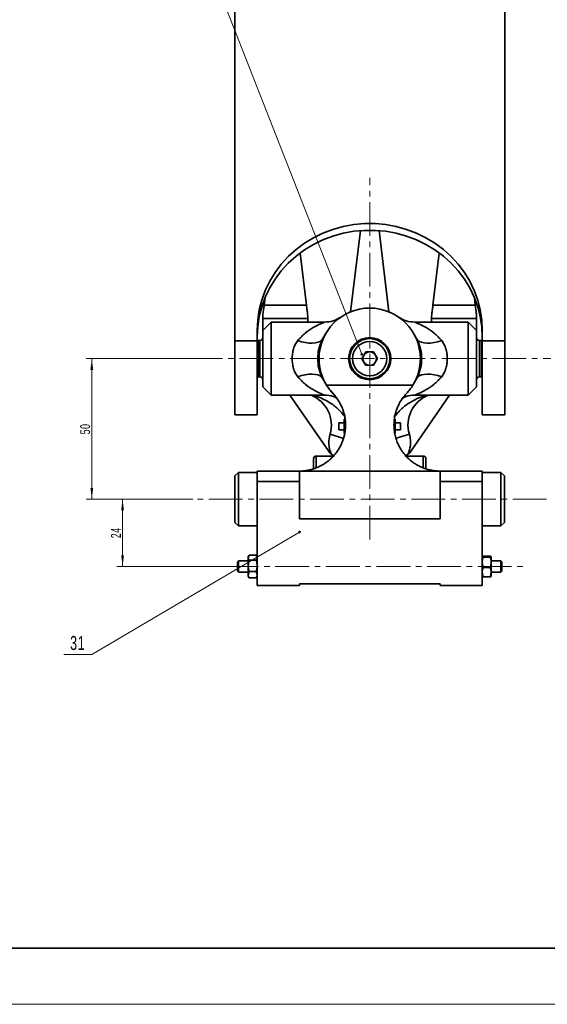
# Model space of a CAD drawing. Header units: millimetres. Extents: x -594 to 641, y -420 to 420.
# Tile 23 of 43: x -7 to 180, y -420 to -70. Entities that reach past the tile are written whole.
import ezdxf

# ---------------------------------------------------------------- set-up
doc = ezdxf.new("R2010")
doc.units = ezdxf.units.MM
doc.linetypes.add('点画线', pattern=[18, 12, -2, 2, -2])
doc.layers.get('0').update_dxf_attribs({"lineweight": 35})
for name, color, linetype, lineweight in [('中心线层', 1, '点画线', 18), ('尺寸线层', 3, 'Continuous', 18), ('粗实线层', 7, 'Continuous', 35), ('细实线层', 7, 'Continuous', 18)]:
    doc.layers.add(name, color=color, linetype=linetype, lineweight=lineweight)
doc.styles.add('标准', font='txt', dxfattribs={"width": 0.667})
doc.dimstyles.new('GB_尺寸', dxfattribs={"dimtxt": 3.5, "dimasz": 4, "dimexe": 2, "dimexo": 0, "dimtad": 1, "dimdsep": 46, "dimtxsty": '标准', "dimblk": '_CAXARROW', "dimcen": 0, "dimdle": 6, "dimazin": 2, "dimtfac": 0.707107, "dimtdec": 3, "dimtmove": 2, "dimatfit": 3, "dimfxl": 0, "dimfrac": 2, "dimtolj": 1, "dimtzin": 0, "dimarcsym": 0})

# ---------------------------------------------------------------- blocks, each defined once
blk = doc.blocks.new('$CAXA_FRAME_13B17AC1$')
at = {"layer": '粗实线层'}
blk.add_line((-574.5, -400.5), (574.5, -400.5), dxfattribs=at)
at = {"layer": '细实线层'}
blk.add_line((-594.5, -420.5), (594.5, -420.5), dxfattribs=at)
blk = doc.blocks.new('*X69')
at = {"layer": '细实线层', "lineweight": 18}
h = blk.add_hatch(color=0, dxfattribs=at)
edge = h.paths.add_edge_path(flags=0)
edge.add_arc((0, 0), 0.5, 0, 360)
at = {"layer": '细实线层', "color": 0}
for p, q in [((0, 0), (-73.83, -43.55)), ((-73.83, -43.55), (-83.83, -43.55))]:
    blk.add_line(p, q, dxfattribs=at)
at = {"layer": '细实线层', "color": 0, "lineweight": 18, "insert": (-78.83, -42.05), "char_height": 5, "width": 17, "attachment_point": 8, "line_spacing_factor": 1.15057, "style": '标准'}
blk.add_mtext('\\T1.1;31', dxfattribs=at)
blk = doc.blocks.new('*X74')
at = {"layer": '尺寸线层', "linetype": 'Continuous'}
for points in [[(29.33, -240.8), (28.83, -244.8), (29.83, -244.8)], [(29.33, -264.73), (28.83, -260.73), (29.83, -260.73)]]:
    blk.add_hatch(color=0, dxfattribs=at).paths.add_polyline_path(points, flags=0)
at = {"layer": '尺寸线层', "color": 0, "linetype": 'Continuous'}
for p, q in [((54.36, -240.8), (27.33, -240.8)), ((29.33, -264.73), (29.33, -240.8)), ((65.63, -264.73), (27.33, -264.73))]:
    blk.add_line(p, q, dxfattribs=at)
at = {"layer": '尺寸线层', "color": 0, "insert": (26.98, -252.77), "char_height": 3.5, "width": 7, "attachment_point": 5, "rotation": 90, "line_spacing_factor": 1.15057, "style": '标准'}
blk.add_mtext('\\T1.1;24', dxfattribs=at)
blk = doc.blocks.new('_CAXARROW')
blk.add_hatch(color=0).paths.add_polyline_path([(0, 0), (-1, 0.125), (-1, -0.125)], flags=0)
blk = doc.blocks.new('*X75')
at = {"layer": '尺寸线层', "linetype": 'Continuous'}
for points in [[(18.39, -190.8), (17.89, -194.8), (18.89, -194.8)], [(18.39, -240.8), (17.89, -236.8), (18.89, -236.8)]]:
    blk.add_hatch(color=0, dxfattribs=at).paths.add_polyline_path(points, flags=0)
at = {"layer": '尺寸线层', "color": 0, "linetype": 'Continuous'}
for p, q in [((52.85, -190.8), (16.39, -190.8)), ((18.39, -240.8), (18.39, -190.8)), ((54.36, -240.8), (16.39, -240.8))]:
    blk.add_line(p, q, dxfattribs=at)
at = {"layer": '尺寸线层', "color": 0, "insert": (16.04, -215.8), "char_height": 3.5, "width": 7, "attachment_point": 5, "rotation": 90, "line_spacing_factor": 1.15057, "style": '标准'}
blk.add_mtext('\\T1.1;50', dxfattribs=at)
blk = doc.blocks.new('*X76')
at = {"layer": '细实线层', "lineweight": 18}
h = blk.add_hatch(color=0, dxfattribs=at)
edge = h.paths.add_edge_path(flags=0)
edge.add_arc((0, 0), 0.5, 0, 360)
at = {"layer": '细实线层', "color": 0}
for p, q in [((-132.83, 339.58), (-142.83, 339.58)), ((0, 0), (-132.83, 339.58))]:
    blk.add_line(p, q, dxfattribs=at)
at = {"layer": '细实线层', "color": 0, "lineweight": 18, "insert": (-137.83, 341.08), "char_height": 5, "width": 17, "attachment_point": 8, "line_spacing_factor": 1.15057, "style": '标准'}
blk.add_mtext('\\T1.1;36', dxfattribs=at)

msp = doc.modelspace()

# ---------------------------------------------------------------- linework, layer by layer
at = {"layer": '中心线层'}
for p, q in [((117.178, -255.135), (117.178, -126.472)), ((52.847, -190.803), (181.51, -190.803)), ((179.999, -240.803), (54.358, -240.803)), ((65.627, -264.732), (171.556, -264.732))]:
    msp.add_line(p, q, dxfattribs=at)
at = {"layer": '粗实线层'}
for p, q in [((69.178, -18.392), (69.178, -184.451)), ((165.178, -18.392), (165.178, -184.451)), ((113.857, -145.243), (110.409, -174.125)), ((123.948, -174.125), (120.5, -145.243)), ((94.698, -171.739), (92.441, -153.234)), ((141.916, -153.234), (139.659, -171.739)), ((79.982, -169.091), (79.659, -171.739)), ((154.698, -171.739), (154.375, -169.091)), ((79.178, -175.901), (79.246, -174.941)), ((79.659, -171.739), (94.698, -171.739)), ((95.111, -174.941), (95.178, -175.901)), ((139.178, -175.901), (139.246, -174.941)), ((139.659, -171.739), (154.698, -171.739)), ((155.111, -174.941), (155.178, -175.901)), ((79.178, -176.461), (79.178, -175.901)), ((79.178, -176.461), (79.178, -180.803)), ((95.178, -176.461), (79.178, -176.461)), ((82.178, -177.803), (79.178, -180.803)), ((82.178, -177.803), (82.178, -203.803)), ((101.21, -177.803), (82.178, -177.803)), ((95.178, -175.901), (95.178, -176.461)), ((95.178, -176.461), (95.178, -177.803)), ((152.178, -177.803), (133.147, -177.803)), ((139.178, -176.461), (139.178, -175.901)), ((139.178, -176.461), (139.178, -177.803)), ((155.178, -176.461), (139.178, -176.461)), ((152.178, -203.803), (152.178, -177.803)), ((152.178, -177.803), (155.178, -180.803)), ((155.178, -175.901), (155.178, -176.461)), ((155.178, -176.461), (155.178, -180.803)), ((77.178, -180.658), (77.178, -184.451)), ((79.178, -200.803), (79.178, -180.803)), ((100.212, -184.221), (101.71, -181.599)), ((132.647, -181.599), (134.145, -184.221)), ((155.178, -180.803), (155.178, -200.803)), ((157.178, -184.451), (157.178, -180.658)), ((69.178, -184.451), (77.178, -184.451)), ((69.178, -184.451), (69.178, -210.803)), ((77.178, -184.451), (77.178, -210.803)), ((78.178, -184.353), (77.478, -184.353)), ((77.478, -184.353), (77.478, -189.597)), ((78.178, -197.253), (78.178, -184.353)), ((100.425, -184.338), (100.212, -184.221)), ((134.145, -184.221), (133.835, -184.392)), ((156.878, -184.353), (156.178, -184.353)), ((156.178, -184.353), (156.178, -197.253)), ((156.878, -197.253), (156.878, -184.353)), ((157.178, -184.451), (165.178, -184.451)), ((157.178, -210.803), (157.178, -184.451)), ((165.178, -184.451), (165.178, -210.803)), ((114.422, -190.83), (115.777, -188.429)), ((115.777, -188.429), (118.534, -188.403)), ((118.534, -188.403), (119.935, -190.777)), ((77.478, -189.597), (77.478, -197.253)), ((115.823, -193.204), (114.422, -190.83)), ((119.935, -190.777), (118.579, -193.178)), ((118.579, -193.178), (115.823, -193.204)), ((77.478, -197.253), (78.178, -197.253)), ((100.517, -197.218), (100.212, -197.386)), ((101.71, -200.008), (100.212, -197.386)), ((134.145, -197.386), (132.647, -200.008)), ((134.145, -197.386), (133.83, -197.212)), ((156.178, -197.253), (156.878, -197.253)), ((79.178, -200.803), (82.178, -203.803)), ((101.845, -200.231), (132.512, -200.231)), ((102.631, -201.404), (101.845, -200.231)), ((155.178, -200.803), (152.178, -203.803)), ((101.21, -203.803), (82.178, -203.803)), ((88.836, -203.803), (102.473, -223.636)), ((145.521, -203.803), (131.884, -223.636)), ((152.178, -203.803), (133.147, -203.803)), ((69.178, -210.803), (77.178, -210.803)), ((108.078, -213.605), (106.178, -213.605)), ((106.178, -214.812), (106.178, -213.605)), ((108.202, -211.042), (107.923, -211.042)), ((108.378, -212.355), (108.078, -212.355)), ((108.078, -212.355), (108.078, -217.355)), ((108.378, -211.005), (108.378, -211.951)), ((125.978, -216.861), (125.978, -211.005)), ((126.278, -212.355), (125.978, -212.355)), ((126.434, -211.042), (126.196, -211.042)), ((126.278, -214.851), (126.278, -212.355)), ((128.178, -213.605), (126.278, -213.605)), ((128.178, -213.605), (128.178, -216.105)), ((157.178, -210.803), (165.178, -210.803)), ((106.178, -216.105), (106.178, -214.812)), ((106.178, -216.105), (108.078, -216.105)), ((125.828, -214.989), (125.828, -213.897)), ((126.278, -217.355), (126.278, -214.851)), ((126.278, -216.105), (128.178, -216.105)), ((103.079, -217.712), (107.865, -219.16)), ((125.978, -217.355), (126.278, -217.355)), ((131.278, -217.712), (126.55, -219.143)), ((97.178, -230.006), (97.178, -226.417)), ((98.178, -225.463), (104.303, -225.463)), ((98.178, -225.463), (98.178, -229.598)), ((103.561, -224.779), (104.71, -225.435)), ((129.646, -225.435), (130.796, -224.779)), ((130.086, -225.463), (136.178, -225.463)), ((136.178, -229.641), (136.178, -225.463)), ((137.178, -226.417), (137.178, -230.018)), ((92.178, -230.803), (77.178, -230.803)), ((77.178, -230.803), (77.178, -234.456)), ((92.178, -234.456), (92.178, -230.803)), ((92.178, -230.803), (92.178, -234.456)), ((92.178, -230.803), (142.178, -230.803)), ((157.178, -230.803), (142.178, -230.803)), ((142.178, -230.803), (142.178, -234.456)), ((142.178, -230.803), (142.178, -247.738)), ((157.178, -230.803), (157.178, -234.456)), ((70.524, -231.278), (69.254, -232.548)), ((69.254, -239.959), (69.254, -232.548)), ((77.178, -231.278), (70.524, -231.278)), ((70.524, -239.829), (70.524, -231.278)), ((77.178, -234.456), (77.178, -271.454)), ((92.178, -234.456), (77.178, -234.456)), ((92.178, -234.456), (92.178, -247.738)), ((142.178, -234.456), (142.178, -247.738)), ((157.178, -234.456), (142.178, -234.456)), ((163.833, -231.278), (157.178, -231.278)), ((157.178, -234.456), (157.178, -271.454)), ((165.103, -232.548), (163.833, -231.278)), ((163.833, -231.278), (163.833, -250.328)), ((165.103, -232.548), (165.103, -249.058)), ((69.254, -249.058), (69.254, -239.959)), ((70.524, -250.328), (70.524, -239.829)), ((92.178, -247.738), (142.178, -247.738)), ((69.254, -249.058), (70.524, -250.328)), ((70.524, -250.328), (77.178, -250.328)), ((157.178, -250.328), (163.833, -250.328)), ((163.833, -250.328), (165.103, -249.058)), ((74.294, -260.686), (73.978, -261.232)), ((74.291, -260.695), (73.978, -261.621)), ((73.978, -261.232), (73.978, -261.621)), ((73.978, -261.621), (73.978, -264.564)), ((76.866, -260.695), (74.291, -260.695)), ((76.866, -262.546), (74.291, -262.546)), ((77.178, -261.232), (76.863, -260.686)), ((76.866, -260.695), (76.899, -260.794)), ((76.866, -260.695), (77.178, -261.621)), ((157.491, -261.411), (157.178, -261.244)), ((157.491, -261.077), (160.066, -261.077)), ((157.491, -261.411), (160.066, -261.411)), ((160.066, -261.411), (160.378, -261.244)), ((160.378, -263.238), (160.378, -261.244)), ((70.557, -262.732), (70.178, -263.111)), ((70.178, -263.111), (70.178, -266.353)), ((73.978, -262.732), (70.557, -262.732)), ((70.557, -262.732), (70.557, -263.89)), ((70.557, -263.89), (70.557, -266.732)), ((73.978, -264.564), (73.978, -267.676)), ((157.491, -265.065), (160.066, -265.065)), ((163.799, -262.732), (160.378, -262.732)), ((160.378, -266.726), (160.378, -263.238)), ((164.178, -263.111), (163.799, -262.732)), ((163.799, -264.636), (163.799, -262.732)), ((163.799, -266.732), (163.799, -264.636)), ((164.178, -264.654), (164.178, -263.111)), ((164.178, -266.353), (164.178, -264.654)), ((70.178, -266.353), (70.557, -266.732)), ((70.557, -266.732), (73.978, -266.732)), ((74.291, -266.583), (73.978, -267.676)), ((73.978, -267.676), (73.978, -268.232)), ((73.978, -268.232), (74.294, -268.778)), ((74.291, -268.769), (74.258, -268.67)), ((76.866, -266.583), (74.291, -266.583)), ((76.866, -268.769), (74.291, -268.769)), ((76.863, -268.778), (77.178, -268.232)), ((76.866, -266.583), (77.178, -267.676)), ((76.866, -268.769), (76.899, -268.67)), ((157.491, -268.387), (157.178, -266.726)), ((157.178, -266.726), (157.178, -268.228)), ((157.491, -268.387), (160.066, -268.387)), ((160.066, -268.387), (160.378, -266.726)), ((160.378, -266.726), (160.378, -268.228)), ((160.378, -266.732), (163.799, -266.732)), ((163.799, -266.732), (164.178, -266.353)), ((77.178, -271.5), (92.178, -271.5)), ((142.178, -270.857), (92.178, -270.857)), ((92.178, -270.857), (92.178, -271.484)), ((142.178, -270.857), (142.178, -271.462)), ((142.178, -271.5), (157.178, -271.5))]:
    msp.add_line(p, q, dxfattribs=at)
for points in [[(157.178, -180.658), (156.997, -177.053), (156.456, -173.48), (155.558, -169.972), (154.313, -166.561), (152.732, -163.278), (150.829, -160.152), (148.621, -157.212), (146.128, -154.484), (143.373, -151.993), (140.381, -149.762), (137.178, -147.811), (133.795, -146.157), (130.261, -144.815), (126.609, -143.799), (122.871, -143.115), (119.082, -142.772), (115.275, -142.772), (111.486, -143.115), (107.748, -143.799), (104.096, -144.815), (100.562, -146.157), (97.178, -147.811), (93.976, -149.762), (90.984, -151.993), (88.229, -154.484), (85.736, -157.212), (83.528, -160.152), (81.625, -163.278), (80.044, -166.561), (78.799, -169.972), (77.901, -173.48), (77.36, -177.053), (77.178, -180.658)], [(77.178, -183.04), (77.36, -179.435), (77.901, -175.862), (78.799, -172.355), (80.044, -168.944), (81.625, -165.66), (83.528, -162.534), (85.736, -159.594), (88.229, -156.867), (90.984, -154.376), (93.976, -152.145), (97.178, -150.193), (100.562, -148.539), (104.096, -147.198), (107.748, -146.181), (111.486, -145.498), (115.275, -145.155), (119.082, -145.155), (122.871, -145.498), (126.609, -146.181), (130.261, -147.198), (133.795, -148.539), (137.178, -150.193), (140.381, -152.145), (143.373, -154.376), (146.128, -156.867), (148.621, -159.594), (150.829, -162.534), (152.732, -165.66), (154.313, -168.944), (155.558, -172.355), (156.456, -175.862), (156.997, -179.435), (157.178, -183.04)], [(100.212, -184.221), (99.596, -184.665), (98.807, -184.995), (97.86, -185.206), (96.777, -185.291), (95.581, -185.249), (94.298, -185.081), (92.957, -184.79), (91.585, -184.384)], [(134.145, -184.221), (134.76, -184.665), (135.55, -184.995), (136.497, -185.206), (137.58, -185.291), (138.776, -185.249), (140.058, -185.081), (141.4, -184.79), (142.771, -184.384)], [(91.585, -197.223), (92.957, -196.817), (94.298, -196.526), (95.581, -196.358), (96.777, -196.316), (97.86, -196.401), (98.807, -196.611), (99.596, -196.942), (100.212, -197.386)], [(142.771, -197.223), (141.4, -196.817), (140.058, -196.526), (138.776, -196.358), (137.58, -196.316), (136.497, -196.401), (135.55, -196.611), (134.76, -196.942), (134.145, -197.386)], [(104.674, -203.751), (103.233, -202.184), (102.872, -201.727)]]:
    msp.add_lwpolyline(points, dxfattribs=at)
for radius in [7.5, 7.137, 6.096]:
    msp.add_circle((117.178, -190.803), radius, dxfattribs=at)
for centre, radius, start, end in [((117.178, -190.803), 18, 360, 180), ((77.478, -184.653), 0.3, 90, 180), ((78.178, -183.353), 1, 270, 360), ((156.178, -183.353), 1, 180, 270), ((156.878, -184.653), 0.3, 0, 90), ((117.178, -190.803), 2.388, 90.54189, 150.54189), ((117.178, -190.803), 2.388, 30.54189, 90.54189), ((117.178, -190.803), 18, 180, 211.58569), ((117.178, -190.803), 2.388, 150.54189, 210.54189), ((117.178, -190.803), 2.388, 210.54189, 270.54189), ((117.178, -190.803), 2.388, 270.54189, 330.54189), ((117.178, -190.803), 2.388, 330.54189, 30.54189), ((117.178, -190.803), 18, 328.41431, 360), ((77.478, -196.953), 0.3, 180, 270), ((78.178, -198.253), 1, 0, 90), ((156.178, -198.253), 1, 90, 180), ((156.878, -196.953), 0.3, 270, 0), ((92.178, -214.416), 11.388, 343.17163, 68.72818), ((142.178, -214.416), 11.388, 111.27182, 196.82837), ((106.593, -220.803), 5, 214.5127, 232.67123), ((127.764, -220.803), 5, 307.32877, 325.4873), ((98.156, -226.44), 0.978, 88.67996, 178.61613), ((136.201, -226.44), 0.978, 1.38387, 91.32004), ((77.686, -234.238), 0.508, 205.26264, 231.37963), ((156.67, -234.238), 0.508, 308.62037, 333.11196), ((77.686, -247.369), 0.508, 128.62037, 180), ((156.67, -247.369), 0.508, 360, 51.37963)]:
    msp.add_arc(centre, radius, start, end, dxfattribs=at)
for points, knots in [([(79.246, -174.941), (79.321, -174.382), (79.456, -173.384), (79.597, -172.242), (79.659, -171.739)], [0, 0, 0, 0, 1.8075381, 3.2283195, 3.2283195, 3.2283195, 3.2283195]), ([(94.698, -171.739), (94.777, -172.377), (94.918, -173.517), (95.052, -174.506), (95.111, -174.941)], [0, 0, 0, 0, 1.808219, 3.2283198, 3.2283198, 3.2283198, 3.2283198]), ([(139.246, -174.941), (139.321, -174.382), (139.456, -173.384), (139.597, -172.242), (139.659, -171.739)], [0, 0, 0, 0, 1.8075381, 3.2283195, 3.2283195, 3.2283195, 3.2283195]), ([(154.698, -171.739), (154.777, -172.377), (154.918, -173.517), (155.052, -174.506), (155.111, -174.941)], [0, 0, 0, 0, 1.808219, 3.2283198, 3.2283198, 3.2283198, 3.2283198]), ([(91.585, -184.384), (92.447, -183.45), (94.17, -181.583), (97.111, -179.699), (99.459, -178.525), (100.697, -178.007), (101.142, -177.83), (101.187, -177.812), (101.21, -177.803)], [0, 0, 0, 0, 2.9408146, 5.883515, 8.8048603, 10.2889753, 11.0353527, 11.7859387, 11.7859387, 11.7859387, 11.7859387]), ([(106.913, -176.018), (106.031, -176.533), (104.266, -177.565), (102.228, -177.724), (101.21, -177.803)], [0, 0, 0, 0, 3.0275407, 6.05504, 6.05504, 6.05504, 6.05504]), ([(133.147, -177.803), (132.128, -177.724), (130.091, -177.565), (128.326, -176.533), (127.444, -176.018)], [0, 0, 0, 0, 3.0274993, 6.05504, 6.05504, 6.05504, 6.05504]), ([(133.147, -177.803), (133.169, -177.812), (133.214, -177.829), (133.652, -178.004), (134.888, -178.521), (137.241, -179.696), (140.188, -181.585), (141.911, -183.451), (142.771, -184.384)], [0, 0, 0, 0, 0.7416163, 1.4857084, 2.9616665, 5.9055985, 8.8475446, 11.785942, 11.785942, 11.785942, 11.785942]), ([(91.585, -197.223), (91.277, -196.779), (90.657, -195.886), (90.061, -194.291), (89.711, -192.577), (89.603, -190.799), (89.712, -189.025), (90.062, -187.315), (90.656, -185.722), (91.277, -184.828), (91.585, -184.384)], [0, 0, 0, 0, 1.6969572, 3.4150841, 5.125477, 6.8350192, 8.5466441, 10.2442044, 11.9639018, 13.6623889, 13.6623889, 13.6623889, 13.6623889]), ([(100.212, -197.386), (99.777, -196.324), (98.916, -194.225), (98.638, -190.804), (98.916, -187.383), (99.776, -185.284), (100.212, -184.221)], [0, 0, 0, 0, 3.4445215, 6.8017631, 10.1589709, 13.604428, 13.604428, 13.604428, 13.604428]), ([(134.145, -184.221), (134.58, -185.283), (135.441, -187.382), (135.719, -190.803), (135.441, -194.224), (134.58, -196.323), (134.145, -197.386)], [0, 0, 0, 0, 3.4445215, 6.8017631, 10.1589709, 13.604428, 13.604428, 13.604428, 13.604428]), ([(142.771, -184.384), (143.08, -184.828), (143.7, -185.721), (144.296, -187.316), (144.645, -189.03), (144.754, -190.808), (144.645, -192.582), (144.295, -194.292), (143.701, -195.885), (143.08, -196.779), (142.771, -197.223)], [0, 0, 0, 0, 1.6969572, 3.4150841, 5.125477, 6.8350192, 8.5466441, 10.2442044, 11.9639018, 13.6623889, 13.6623889, 13.6623889, 13.6623889]), ([(101.21, -203.803), (101.188, -203.795), (101.144, -203.778), (100.708, -203.604), (99.464, -203.084), (97.11, -201.907), (94.163, -200.018), (92.443, -198.153), (91.585, -197.223)], [0, 0, 0, 0, 0.724071, 1.4926008, 2.9649431, 5.9109177, 8.8574667, 11.7859939, 11.7859939, 11.7859939, 11.7859939]), ([(142.771, -197.223), (141.909, -198.157), (140.186, -200.024), (137.24, -201.911), (134.89, -203.085), (133.653, -203.602), (133.214, -203.777), (133.169, -203.795), (133.147, -203.803)], [0, 0, 0, 0, 2.9434163, 5.8824356, 8.81957, 10.2981232, 11.042199, 11.7859189, 11.7859189, 11.7859189, 11.7859189]), ([(92.178, -230.803), (92.499, -230.798), (92.997, -230.79), (93.623, -230.742), (94.109, -230.692), (94.598, -230.626), (95.096, -230.544), (95.841, -230.398), (96.827, -230.146), (97.878, -229.793), (98.855, -229.392), (99.75, -228.961), (100.681, -228.44), (101.659, -227.801), (102.722, -226.989), (103.832, -225.975), (104.877, -224.814), (105.785, -223.589), (106.538, -222.356), (107.153, -221.118), (107.628, -219.927), (108.022, -218.674), (108.326, -217.339), (108.519, -215.907), (108.585, -214.514), (108.536, -213.155), (108.379, -211.825), (108.116, -210.527), (107.726, -209.168), (107.177, -207.742), (106.394, -206.204), (105.403, -204.655), (104.527, -203.657), (104.092, -203.163)], [0, 0, 0, 0, 0.5562071, 0.8663717, 1.2063108, 1.5642525, 1.9643758, 2.4087599, 3.4916461, 4.8052316, 5.8043555, 6.9294003, 8.1809943, 9.5595922, 11.1664244, 13.1725586, 15.2716947, 17.1652004, 19.0497425, 20.7866348, 22.357316, 23.7620356, 25.4964699, 27.0872234, 28.5357656, 29.8721504, 31.114924, 32.2672285, 33.3330067, 34.5735265, 35.7318138, 36.946856, 38.1420576, 38.1420576, 38.1420576, 38.1420576]), ([(125.791, -214.416), (125.822, -213.608), (125.886, -211.995), (126.432, -209.681), (127.19, -207.719), (127.97, -206.194), (128.955, -204.654), (129.827, -203.661), (130.264, -203.163)], [0, 0, 0, 0, 3.0991028, 6.1896604, 7.7913304, 9.2874957, 10.8369466, 12.3998896, 12.3998896, 12.3998896, 12.3998896]), ([(96.551, -203.803), (97.103, -203.932), (98.491, -204.254), (100.597, -205.123), (102.67, -206.236), (104.398, -207.416), (105.589, -208.398), (106.429, -209.201), (107.214, -210.03), (107.638, -210.636), (107.923, -211.042)], [0, 0, 0, 0, 1.614579, 4.0587753, 6.4684264, 8.3409971, 10.1180879, 11.0540045, 11.9507004, 13.7767561, 13.7767561, 13.7767561, 13.7767561]), ([(101.21, -203.803), (102.236, -203.858), (103.757, -203.938), (105.075, -204.664), (105.503, -204.899)], [0, 0, 0, 0, 3.0292712, 4.4857391, 4.4857391, 4.4857391, 4.4857391]), ([(126.434, -211.042), (126.563, -210.846), (126.828, -210.445), (127.341, -209.827), (127.926, -209.201), (128.769, -208.398), (129.958, -207.414), (132.036, -206.007), (134.674, -204.614), (136.908, -204.054), (137.905, -203.803)], [0, 0, 0, 0, 0.8918077, 1.8306698, 2.7276858, 3.6640799, 5.4418735, 7.3153302, 10.9451321, 13.8705983, 13.8705983, 13.8705983, 13.8705983]), ([(128.852, -204.9), (129.281, -204.664), (130.599, -203.938), (132.12, -203.858), (133.147, -203.803)], [0, 0, 0, 0, 1.4581573, 4.4874234, 4.4874234, 4.4874234, 4.4874234]), ([(142.178, -230.803), (141.931, -230.8), (141.409, -230.793), (140.709, -230.742), (140.056, -230.67), (139.441, -230.577), (138.81, -230.458), (138.157, -230.307), (137.472, -230.119), (136.752, -229.886), (136, -229.602), (135.218, -229.261), (134.274, -228.787), (133.165, -228.129), (132.022, -227.303), (130.921, -226.353), (129.823, -225.227), (128.729, -223.843), (127.753, -222.264), (126.941, -220.551), (126.319, -218.692), (125.883, -216.659), (125.821, -215.156), (125.791, -214.416)], [0, 0, 0, 0, 0.3879468, 0.8169527, 1.1972155, 1.6334662, 2.1077939, 2.6476104, 3.2547342, 3.9413738, 4.7075144, 5.553833, 6.4808305, 7.96979, 9.6970341, 11.1682892, 12.9221951, 15.1225515, 17.2898935, 19.3062806, 21.5109948, 23.654175, 25.7390463, 25.7390463, 25.7390463, 25.7390463]), ([(103.561, -224.779), (103.317, -224.148), (102.829, -222.887), (102.516, -220.464), (102.866, -218.755), (103.079, -217.712)], [0, 0, 0, 0, 2.0290262, 4.0549189, 7.2288068, 7.2288068, 7.2288068, 7.2288068]), ([(131.278, -217.712), (131.435, -218.374), (131.746, -219.69), (131.726, -222.133), (131.149, -223.776), (130.796, -224.779)], [0, 0, 0, 0, 2.0374943, 4.0565008, 7.2287984, 7.2287984, 7.2287984, 7.2287984]), ([(73.978, -261.621), (73.979, -261.642), (73.983, -261.955), (74.143, -262.261), (74.291, -262.546)], [0, 0, 0, 0, 0.06910906, 0.98482113, 0.98482113, 0.98482113, 0.98482113]), ([(74.291, -262.546), (74.244, -262.715), (74.061, -263.373), (74.013, -264.057), (73.978, -264.564)], [0, 0, 0, 0, 0.5272511, 2.047169, 2.047169, 2.047169, 2.047169]), ([(77.178, -261.621), (77.178, -261.642), (77.174, -261.955), (77.014, -262.261), (76.866, -262.546)], [0, 0, 0, 0, 0.06910906, 0.98482113, 0.98482113, 0.98482113, 0.98482113]), ([(76.866, -262.546), (76.913, -262.715), (77.096, -263.373), (77.143, -264.057), (77.178, -264.564)], [0, 0, 0, 0, 0.5272511, 2.047169, 2.047169, 2.047169, 2.047169]), ([(157.178, -261.244), (157.179, -261.24), (157.183, -261.184), (157.343, -261.129), (157.491, -261.077)], [0, 0, 0, 0, 0.02543276, 0.36242313, 0.36242313, 0.36242313, 0.36242313]), ([(157.178, -263.238), (157.183, -263.072), (157.2, -262.453), (157.368, -261.851), (157.491, -261.411)], [0, 0, 0, 0, 0.4996962, 1.8601403, 1.8601403, 1.8601403, 1.8601403]), ([(160.378, -261.244), (160.378, -261.24), (160.374, -261.184), (160.214, -261.129), (160.066, -261.077)], [0, 0, 0, 0, 0.02543276, 0.36242313, 0.36242313, 0.36242313, 0.36242313]), ([(160.378, -263.238), (160.374, -263.072), (160.357, -262.453), (160.189, -261.851), (160.066, -261.411)], [0, 0, 0, 0, 0.4996962, 1.8601403, 1.8601403, 1.8601403, 1.8601403]), ([(73.978, -264.564), (73.983, -264.748), (74, -265.431), (74.168, -266.096), (74.291, -266.583)], [0, 0, 0, 0, 0.5502095, 2.0481781, 2.0481781, 2.0481781, 2.0481781]), ([(77.178, -264.564), (77.174, -264.748), (77.157, -265.431), (76.989, -266.096), (76.866, -266.583)], [0, 0, 0, 0, 0.5502095, 2.0481781, 2.0481781, 2.0481781, 2.0481781]), ([(157.491, -265.065), (157.444, -264.912), (157.261, -264.316), (157.213, -263.697), (157.178, -263.238)], [0, 0, 0, 0, 0.4787941, 1.8590239, 1.8590239, 1.8590239, 1.8590239]), ([(157.178, -266.726), (157.179, -266.687), (157.183, -266.126), (157.343, -265.576), (157.491, -265.065)], [0, 0, 0, 0, 0.1189429, 1.6949655, 1.6949655, 1.6949655, 1.6949655]), ([(160.066, -265.065), (160.113, -264.912), (160.296, -264.316), (160.343, -263.697), (160.378, -263.238)], [0, 0, 0, 0, 0.4787941, 1.8590239, 1.8590239, 1.8590239, 1.8590239]), ([(160.378, -266.726), (160.378, -266.687), (160.374, -266.126), (160.214, -265.576), (160.066, -265.065)], [0, 0, 0, 0, 0.1189429, 1.6949655, 1.6949655, 1.6949655, 1.6949655]), ([(73.978, -267.676), (73.979, -267.702), (73.983, -268.071), (74.143, -268.433), (74.291, -268.769)], [0, 0, 0, 0, 0.0802904, 1.1441582, 1.1441582, 1.1441582, 1.1441582]), ([(77.178, -267.676), (77.178, -267.702), (77.174, -268.071), (77.014, -268.433), (76.866, -268.769)], [0, 0, 0, 0, 0.0802904, 1.1441582, 1.1441582, 1.1441582, 1.1441582]), ([(157.178, -268.22), (157.179, -268.224), (157.183, -268.28), (157.343, -268.335), (157.491, -268.387)], [0, 0, 0, 0, 0.02543276, 0.36242313, 0.36242313, 0.36242313, 0.36242313]), ([(160.378, -268.22), (160.378, -268.224), (160.374, -268.28), (160.214, -268.335), (160.066, -268.387)], [0, 0, 0, 0, 0.02543276, 0.36242313, 0.36242313, 0.36242313, 0.36242313])]:
    msp.add_open_spline(points, degree=3, knots=knots, dxfattribs=at)
for points in [[(101.845, -200.231), (102.187, -200.755), (102.871, -201.804), (103.685, -202.71), (104.092, -203.163)], [(130.264, -203.163), (130.672, -202.71), (131.486, -201.804), (132.17, -200.755), (132.512, -200.231)]]:
    msp.add_open_spline(points, degree=3, dxfattribs=at)

# ---------------------------------------------------------------- block references
msp.add_blockref('$CAXA_FRAME_13B17AC1$', (0, 0), dxfattribs=at)
at = {"layer": '细实线层'}
for name, p in [('*X76', (114.366, -189.248)), ('*X69', (92.237, -252.473))]:
    msp.add_blockref(name, p, dxfattribs=at)

# ---------------------------------------------------------------- dimensions: what is measured, and where the dimension line sits
at = {"layer": '尺寸线层'}
dim = msp.add_linear_dim(base=(18.394, -190.803), p1=(54.358, -240.803), p2=(52.847, -190.803), angle=90, dimstyle='GB_尺寸', override={"dimscale": 1, "dimsah": 1, "dimtfill": 1, "dimtzin": 0}, dxfattribs=at)
dim.commit()
dim.dimension.update_dxf_attribs({"geometry": '*X75', "text_midpoint": (16.038, -215.803)})
dim = msp.add_linear_dim(base=(29.332, -240.803), p1=(65.627, -264.732), p2=(54.358, -240.803), angle=90, text='24', dimstyle='GB_尺寸', override={"dimscale": 1, "dimsah": 1, "dimtfac": 1, "dimtfill": 1, "dimtzin": 0}, dxfattribs=at)
dim.commit()
dim.dimension.update_dxf_attribs({"geometry": '*X74', "text_midpoint": (26.976, -252.768)})

doc.saveas('drawing.dxf')
